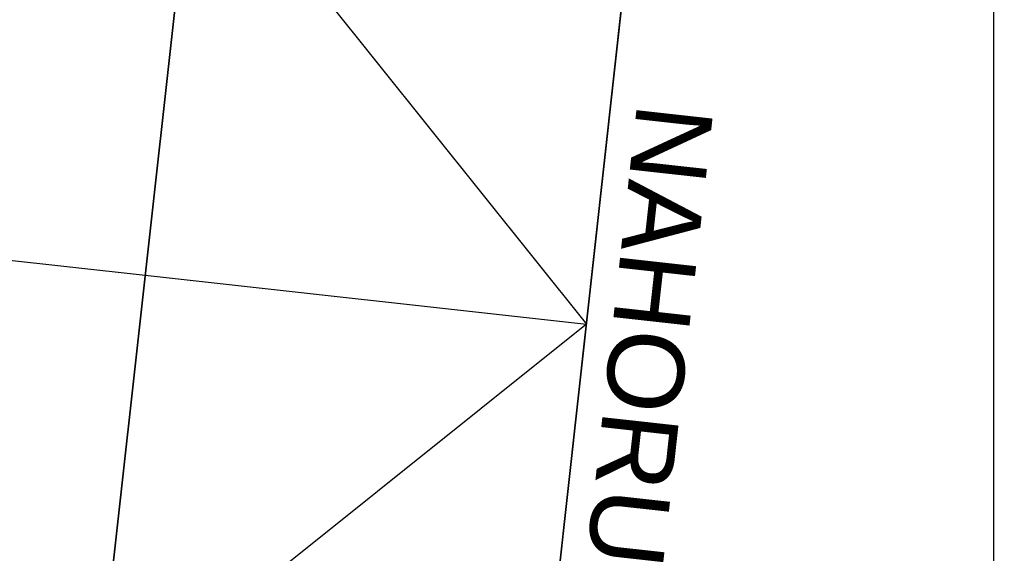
# Model space of a CAD drawing. Header units: millimetres. Extents: x -28761 to 4793, y -4271 to 20239.
# Tile 149 of 256: x -14781 to -14138, y 9866 to 10214. Entities that reach past the tile are written whole.
import ezdxf

# ---------------------------------------------------------------- set-up
doc = ezdxf.new("R2010")
doc.units = ezdxf.units.MM
doc.header["$MEASUREMENT"] = 0
doc.linetypes.add('Wipeout_Contour', pattern=[1000, 0, -1000])
doc.linetypes.add('Čárkovaná S', pattern=[2.5, 1.5, -1])
for name, color, linetype in [('5._POHLED ZÁPADNÍ_1_Interiér - schodiště', 7, 'Continuous'), ('5._POHLED ZÁPADNÍ_1_Nové_3D prvky model', 7, 'Continuous'), ('5._POHLED ZÁPADNÍ_1_Nové_Interiér - schodiště', 7, 'Continuous'), ('5._POHLED ZÁPADNÍ_1_Nové_Kóty - SP', 7, 'Continuous'), ('5._POHLED ZÁPADNÍ_1_Nové_Výplně - Povrchové', 7, 'Continuous'), ('5._POHLED ZÁPADNÍ_1_Nové_Výplně – Řezové', 7, 'Continuous')]:
    doc.layers.add(name, color=color, linetype=linetype)
doc.styles.add('GENEROVANÝ_STYL_1', font='txt')

msp = doc.modelspace()

# ---------------------------------------------------------------- linework, layer by layer
at = {"layer": '5._POHLED ZÁPADNÍ_1_Nové_3D prvky model', "color": 1, "linetype": 'Continuous', "lineweight": 25, "flags": 128}
msp.add_lwpolyline([(-14361.21, 10462.51), (-14461.71, 9556.06), (-13173.6, 9413.25), (-13073.1, 10319.69)], close=True, dxfattribs=at)
at = {"layer": '5._POHLED ZÁPADNÍ_1_Nové_Interiér - schodiště', "color": 1, "linetype": 'Čárkovaná S', "lineweight": 25, "flags": 128}
for points in [[(-14922.57, 10524.75), (-15021.74, 9630.23), (-14733.51, 9598.27), (-14634.33, 10492.79)], [(-14634.33, 10492.79), (-14733.51, 9598.27), (-14460.38, 9567.99), (-14361.21, 10462.51)]]:
    msp.add_lwpolyline(points, close=True, dxfattribs=at)
at = {"layer": '5._POHLED ZÁPADNÍ_1_Nové_Kóty - SP', "color": 1, "linetype": 'Continuous', "lineweight": 25}
msp.add_line((-14144.58, 8992.61), (-14144.58, 18814.56), dxfattribs=at)

# ---------------------------------------------------------------- next in the draw order: wipeouts: each hides what was drawn before it
at = {"color": 254, "linetype": 'Wipeout_Contour', "lineweight": 0, "ltscale": 71749.55448}
msp.add_wipeout([(-14649.44, 10494.47), (-14937.67, 10526.42), (-15036.85, 9631.9), (-14748.62, 9599.95)], dxfattribs=at).dxf.layer = '5._POHLED ZÁPADNÍ_1_Nové_Výplně - Povrchové'

# ---------------------------------------------------------------- next in the draw order: linework, layer by layer
at = {"layer": '5._POHLED ZÁPADNÍ_1_Nové_Interiér - schodiště', "color": 1, "linetype": 'Continuous', "lineweight": 25}
msp.add_line((-14748.62, 9599.95), (-14649.44, 10494.47), dxfattribs=at)

# ---------------------------------------------------------------- next in the draw order: wipeouts: each hides what was drawn before it
at = {"color": 254, "linetype": 'Wipeout_Contour', "lineweight": 0, "ltscale": 70725.732501}
msp.add_wipeout([(-14649.44, 10494.47), (-14748.62, 9599.95), (-14460.38, 9567.99), (-14361.21, 10462.51)], dxfattribs=at).dxf.layer = '5._POHLED ZÁPADNÍ_1_Nové_Výplně - Povrchové'

# ---------------------------------------------------------------- next in the draw order: linework, layer by layer
at = {"layer": '5._POHLED ZÁPADNÍ_1_Nové_Interiér - schodiště', "color": 1, "linetype": 'Continuous', "lineweight": 25}
for p, q in [((-14649.44, 10494.47), (-14748.62, 9599.95)), ((-14460.38, 9567.99), (-14361.21, 10462.51)), ((-14631.72, 10291.28), (-14410.79, 10015.25)), ((-16716.67, 10270.91), (-14699.03, 10047.21)), ((-14699.03, 10047.21), (-14410.79, 10015.25)), ((-14410.79, 10015.25), (-14686.82, 9794.32))]:
    msp.add_line(p, q, dxfattribs=at)

# ---------------------------------------------------------------- next in the draw order: texts
at = {"layer": '5._POHLED ZÁPADNÍ_1_Interiér - schodiště', "color": 1, "linetype": 'Continuous', "lineweight": 25, "insert": (-14352.97, 10158.09), "char_height": 50, "attachment_point": 4, "rotation": 263.67323, "style": 'GENEROVANÝ_STYL_1'}
msp.add_mtext('\\A1;{\\pql;\\fArial|b0|i0|c238|p38;NAHORU}', dxfattribs=at)

# ---------------------------------------------------------------- next in the draw order: wipeouts: each hides what was drawn before it
at = {"color": 254, "linetype": 'Wipeout_Contour', "lineweight": 0, "ltscale": 74383.184884}
msp.add_wipeout([(-17068.19, 9907.24), (-17070.87, 9880.77), (-14561.5, 9626.25), (-14558.83, 9652.72)], dxfattribs=at).dxf.layer = '5._POHLED ZÁPADNÍ_1_Nové_Výplně – Řezové'

# ---------------------------------------------------------------- next in the draw order: wipeouts: each hides what was drawn before it
at = {"color": 254, "linetype": 'Wipeout_Contour', "lineweight": 0, "ltscale": 55713.231724}
msp.add_wipeout([(-14558.82, 9652.79), (-18199.82, 10022.08), (-14558.83, 9652.72)], dxfattribs=at).dxf.layer = '5._POHLED ZÁPADNÍ_1_Nové_Výplně - Povrchové'

doc.saveas('drawing.dxf')
